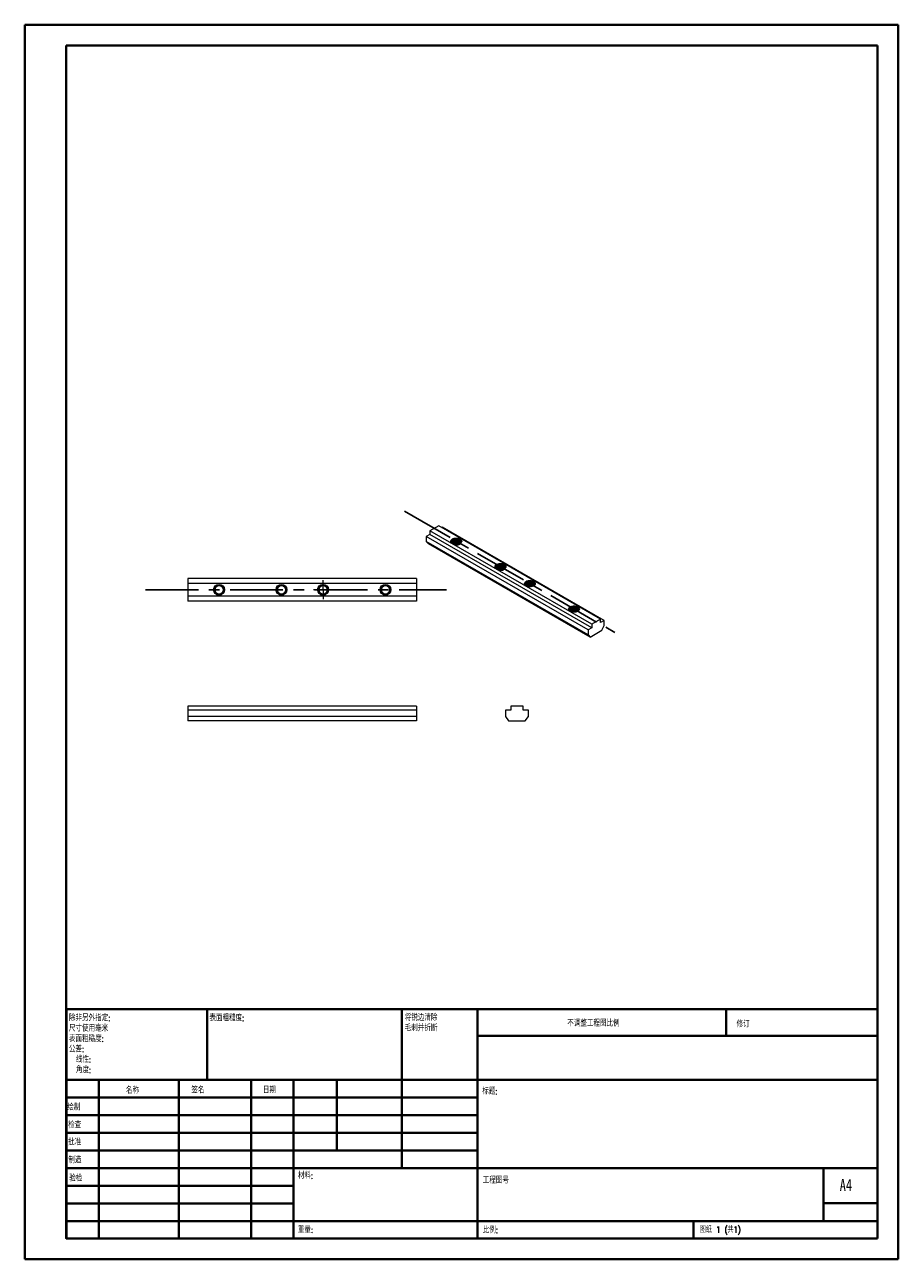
# Model space of a CAD drawing. Header units: millimetres. Extents: x 0 to 210, y 0 to 297.
import ezdxf

# ---------------------------------------------------------------- set-up
doc = ezdxf.new("R2010")
doc.units = ezdxf.units.MM
doc.linetypes.add('CENTERX2', pattern=[20.32, 12.7, -2.54, 2.54, -2.54])
doc.styles.add('SLDTEXTSTYLE0', font='TXT', dxfattribs={"width": 0.75, "bigfont": 'bigfont'})
doc.styles.add('SLDTEXTSTYLE1', font='TXT', dxfattribs={"width": 0.75})
doc.styles.add('SLDTEXTSTYLE2', font='TXT', dxfattribs={"width": 0.694444, "bigfont": 'bigfont'})

# ---------------------------------------------------------------- blocks, each defined once
blk = doc.blocks.new('SW_NOTE_0')
at = {"color": 0, "linetype": 'Continuous', "lineweight": 0, "char_height": 1.5, "attachment_point": 1, "style": 'SLDTEXTSTYLE0'}
for s, insert in [('\\M+18FAB锐边\\M+190B4\\M+18F9C', (0, 1.93)), ('\\M+196D1\\M+18E68\\M+19BF3\\M+190DC\\M+19266', (0, -0.57))]:
    blk.add_mtext(s, dxfattribs=dict(at, insert=insert))
blk = doc.blocks.new('SW_NOTE_1')
at = {"color": 0, "linetype": 'Continuous', "lineweight": 0, "char_height": 1.5, "attachment_point": 1, "style": 'SLDTEXTSTYLE0'}
for s, insert in [('\\M+18F9C\\M+194F1另\\M+18A4F\\M+18E77\\M+192E8:', (0, 1.93)), ('\\M+18EDA\\M+190A1\\M+18E67\\M+19770\\M+19F7C\\M+195C4', (0, -0.57)), ('\\M+1955C\\M+196CA\\M+19165糙\\M+19378:', (0, -3.07)), ('\\M+18CF6\\M+18DB7:', (0, -5.57)), ('线\\M+190AB:', (1.69, -8.07)), ('\\M+18A70\\M+19378:', (1.69, -10.57))]:
    blk.add_mtext(s, dxfattribs=dict(at, insert=insert))
blk = doc.blocks.new('SW_CENTERMARKSYMBOL_0')
at = {"color": 0, "linetype": 'Continuous', "lineweight": 0}
for p, q in [((-1.25, 0), (-2.3, 0)), ((0, 0), (-1.25, 0)), ((0, 1.25), (0, 2.3)), ((0, 0), (0, 1.25)), ((0, 0), (0, -1.25)), ((0, 0), (1.25, 0)), ((1.25, 0), (2.3, 0)), ((0, -1.25), (0, -2.3))]:
    blk.add_line(p, q, dxfattribs=at)

msp = doc.modelspace()

# ---------------------------------------------------------------- linework, layer by layer
at = {"color": 7, "linetype": 'Continuous', "lineweight": 40}
for p, q in [((0.08, 0.21), (0.08, 297.21)), ((0.08, 297.21), (210.08, 297.21)), ((210.08, 0.21), (210.08, 297.21)), ((210.08, 292.21), (210.08, 297.21)), ((10.08, 292.21), (205.08, 292.21)), ((10.08, 5.21), (10.08, 292.21)), ((205.08, 5.21), (205.08, 292.21)), ((10.11, 60.37), (205.08, 60.37)), ((10.11, 60.37), (10.11, 5.12)), ((43.91, 43.37), (43.91, 60.37)), ((90.71, 60.37), (90.71, 22.12)), ((108.91, 60.37), (108.91, 5.12)), ((168.68, 54.09), (168.68, 60.46)), ((205.08, 54), (108.91, 54)), ((205.08, 43.37), (10.11, 43.37)), ((17.91, 43.37), (17.91, 5.12)), ((37.1, 43.37), (37.1, 5.12)), ((54.51, 43.37), (54.51, 5.12)), ((64.71, 5.12), (64.71, 43.37)), ((75.11, 26.37), (75.11, 43.37)), ((108.91, 39.12), (10.11, 39.12)), ((108.91, 34.87), (10.11, 34.87)), ((108.91, 30.62), (10.11, 30.62)), ((108.91, 26.37), (10.11, 26.37)), ((64.71, 22.12), (10.11, 22.12)), ((64.71, 22.12), (205.08, 22.12)), ((192.08, 9.46), (192.08, 22.21)), ((64.71, 17.87), (10.11, 17.87)), ((64.71, 13.62), (10.11, 13.62)), ((205.08, 13.71), (192.08, 13.71)), ((10.11, 9.37), (205.08, 9.37)), ((160.88, 5.21), (160.88, 9.46)), ((10.08, 5.21), (205.08, 5.21)), ((205.08, 5.21), (180.99, 5.21)), ((0.08, 0.21), (210.08, 0.21))]:
    msp.add_line(p, q, dxfattribs=at)
at = {"color": 7, "linetype": 'CENTERX2'}
for p, q in [((91.36, 180.19), (142.5, 150.66)), ((29.14, 161.28), (101.47, 161.28))]:
    msp.add_line(p, q, dxfattribs=at)
at = {"color": 7, "linetype": 'Continuous', "lineweight": 15}
for p, q in [((99.6, 176.65), (97.48, 175.43)), ((136.37, 152.97), (97.48, 175.43)), ((97.48, 175.43), (97.48, 174.61)), ((138.5, 154.2), (99.6, 176.65)), ((100.49, 176.34), (100.31, 176.24)), ((139.38, 153.89), (100.49, 176.34)), ((97.48, 174.61), (96.6, 174.1)), ((135.49, 151.65), (96.6, 174.1)), ((96.6, 174.1), (96.6, 172.87)), ((135.49, 150.42), (96.6, 172.87)), ((96.6, 172.87), (97.13, 172.36)), ((136.02, 149.91), (97.13, 172.36)), ((136.37, 152.16), (97.48, 174.61)), ((94.3, 164.03), (39.3, 164.03)), ((39.3, 164.03), (39.3, 162.78)), ((94.3, 164.03), (94.3, 162.78)), ((94.3, 162.78), (39.3, 162.78)), ((39.3, 162.78), (39.3, 159.78)), ((94.3, 162.78), (94.3, 159.78)), ((94.3, 159.78), (39.3, 159.78)), ((39.3, 159.78), (39.3, 158.53)), ((94.3, 158.53), (39.3, 158.53)), ((46.54, 160.26), (46.8, 160.23)), ((61.54, 160.26), (61.8, 160.23)), ((71.8, 160.23), (72.06, 160.26)), ((86.8, 160.23), (87.06, 160.26)), ((94.3, 159.78), (94.3, 158.53)), ((136.37, 152.16), (135.49, 151.65)), ((135.49, 151.65), (135.49, 150.42)), ((136.02, 149.91), (138.85, 151.54)), ((138.5, 154.2), (136.37, 152.97)), ((136.37, 152.97), (136.37, 152.16)), ((138.5, 153.38), (138.5, 154.2)), ((139.38, 153.89), (138.5, 153.38)), ((138.85, 151.54), (139.38, 152.67)), ((139.38, 152.67), (139.38, 153.89)), ((135.49, 150.42), (136.02, 149.91)), ((94.3, 133.28), (39.3, 133.28)), ((39.3, 133.28), (39.3, 132.28)), ((94.3, 132.28), (39.3, 132.28)), ((39.3, 132.28), (39.3, 130.78)), ((94.3, 130.78), (39.3, 130.78)), ((39.3, 130.78), (39.3, 129.78)), ((94.3, 133.28), (94.3, 132.28)), ((94.3, 132.28), (94.3, 130.78)), ((94.3, 130.78), (94.3, 129.78)), ((115.66, 132.28), (115.66, 130.78)), ((116.91, 132.28), (115.66, 132.28)), ((115.66, 130.78), (116.41, 129.78)), ((119.91, 133.28), (116.91, 133.28)), ((116.91, 133.28), (116.91, 132.28)), ((119.91, 132.28), (119.91, 133.28)), ((121.16, 132.28), (119.91, 132.28)), ((120.41, 129.78), (121.16, 130.78)), ((121.16, 130.78), (121.16, 132.28)), ((94.3, 129.78), (39.3, 129.78)), ((116.41, 129.78), (120.41, 129.78))]:
    msp.add_line(p, q, dxfattribs=at)
at = {"color": 7, "linetype": 'Continuous', "lineweight": 15, "flags": 128}
for points in [[(102.93, 173.51), (103.1, 173.59), (103.3, 173.66), (103.51, 173.7), (103.73, 173.72), (103.96, 173.72), (104.18, 173.7), (104.4, 173.66), (104.59, 173.59), (104.77, 173.51), (104.91, 173.41), (105.03, 173.29), (105.1, 173.17), (105.14, 173.04), (105.14, 172.91), (105.1, 172.78), (105.03, 172.66), (104.91, 172.55), (104.77, 172.45), (104.59, 172.36), (104.4, 172.3), (104.18, 172.25), (103.96, 172.23), (103.73, 172.23), (103.51, 172.25), (103.3, 172.3), (103.1, 172.36), (102.93, 172.45), (102.78, 172.55), (102.67, 172.66), (102.59, 172.78), (102.55, 172.91), (102.55, 173.04), (102.59, 173.17), (102.67, 173.29), (102.78, 173.41), (102.93, 173.51)], [(104.39, 173.29), (104.19, 173.34), (103.98, 173.37), (103.77, 173.38), (103.56, 173.36), (103.36, 173.31), (103.18, 173.24), (103.03, 173.15), (102.92, 173.05), (102.84, 172.94), (102.8, 172.82), (102.81, 172.69), (102.86, 172.57), (102.95, 172.46)], [(113.53, 167.38), (113.71, 167.47), (113.9, 167.53), (114.12, 167.58), (114.34, 167.6), (114.57, 167.6), (114.79, 167.58), (115, 167.53), (115.2, 167.47), (115.37, 167.38), (115.52, 167.28), (115.63, 167.17), (115.71, 167.05), (115.75, 166.92), (115.75, 166.79), (115.71, 166.66), (115.63, 166.54), (115.52, 166.42), (115.37, 166.32), (115.2, 166.24), (115, 166.17), (114.79, 166.13), (114.57, 166.11), (114.34, 166.11), (114.12, 166.13), (113.9, 166.17), (113.71, 166.24), (113.53, 166.32), (113.39, 166.42), (113.28, 166.54), (113.2, 166.66), (113.16, 166.79), (113.16, 166.92), (113.2, 167.05), (113.28, 167.17), (113.39, 167.28), (113.53, 167.38)], [(114.99, 167.17), (114.8, 167.22), (114.59, 167.25), (114.38, 167.25), (114.17, 167.23), (113.97, 167.19), (113.79, 167.12), (113.64, 167.03), (113.52, 166.93), (113.44, 166.81), (113.41, 166.69), (113.41, 166.57), (113.46, 166.45), (113.55, 166.34)], [(122.44, 162.24), (122.27, 162.16), (122.07, 162.09), (121.86, 162.05), (121.64, 162.02), (121.41, 162.02), (121.19, 162.05), (120.98, 162.09), (120.78, 162.16), (120.61, 162.24), (120.46, 162.34), (120.35, 162.45), (120.27, 162.58), (120.23, 162.71), (120.23, 162.84), (120.27, 162.97), (120.35, 163.09), (120.46, 163.2), (120.61, 163.3), (120.78, 163.39), (120.98, 163.45), (121.19, 163.5), (121.41, 163.52), (121.64, 163.52), (121.86, 163.5), (122.07, 163.45), (122.27, 163.39), (122.44, 163.3), (122.59, 163.2), (122.7, 163.09), (122.78, 162.97), (122.82, 162.84), (122.82, 162.71), (122.78, 162.58), (122.7, 162.45), (122.59, 162.34), (122.44, 162.24)], [(120.67, 162.21), (120.6, 162.25), (120.4, 162.44), (120.34, 162.66), (120.42, 162.88), (120.62, 163.05), (120.92, 163.18), (121.28, 163.24), (121.66, 163.23), (122.01, 163.15), (122.29, 163), (122.43, 162.88), (122.43, 162.88)], [(133.05, 156.12), (132.88, 156.03), (132.68, 155.97), (132.47, 155.92), (132.24, 155.9), (132.02, 155.9), (131.79, 155.92), (131.58, 155.97), (131.39, 156.03), (131.21, 156.12), (131.07, 156.22), (130.95, 156.33), (130.88, 156.45), (130.84, 156.58), (130.84, 156.71), (130.88, 156.84), (130.95, 156.97), (131.07, 157.08), (131.21, 157.18), (131.39, 157.26), (131.58, 157.33), (131.79, 157.37), (132.02, 157.4), (132.24, 157.4), (132.47, 157.37), (132.68, 157.33), (132.88, 157.26), (133.05, 157.18), (133.2, 157.08), (133.31, 156.97), (133.39, 156.84), (133.43, 156.71), (133.43, 156.58), (133.39, 156.45), (133.31, 156.33), (133.2, 156.22), (133.05, 156.12)], [(131.28, 156.09), (131.2, 156.13), (131.01, 156.32), (130.95, 156.54), (131.03, 156.75), (131.23, 156.93), (131.53, 157.06), (131.89, 157.12), (132.26, 157.11), (132.61, 157.02), (132.9, 156.88), (133.03, 156.75), (133.03, 156.75)]]:
    msp.add_lwpolyline(points, dxfattribs=at)
at = {"color": 7, "linetype": 'Continuous', "flags": 128}
for points in [[(103.35, 172.44), (103.75, 172.37), (104.15, 172.4), (104.51, 172.51), (104.77, 172.69), (104.89, 172.92), (104.85, 173.15), (104.66, 173.36), (104.34, 173.51), (103.95, 173.58), (103.54, 173.56), (103.18, 173.44), (102.92, 173.26), (102.8, 173.03), (102.84, 172.8), (103.04, 172.59), (103.35, 172.44)], [(113.96, 166.32), (114.35, 166.25), (114.76, 166.27), (115.12, 166.39), (115.38, 166.57), (115.5, 166.79), (115.46, 167.03), (115.26, 167.24), (114.95, 167.39), (114.55, 167.46), (114.15, 167.43), (113.79, 167.32), (113.53, 167.14), (113.41, 166.91), (113.45, 166.68), (113.64, 166.47), (113.96, 166.32)], [(121.03, 162.24), (121.42, 162.17), (121.83, 162.19), (122.19, 162.3), (122.45, 162.49), (122.57, 162.71), (122.53, 162.95), (122.33, 163.16), (122.02, 163.31), (121.63, 163.37), (121.22, 163.35), (120.86, 163.24), (120.6, 163.06), (120.48, 162.83), (120.52, 162.59), (120.71, 162.39), (121.03, 162.24)], [(131.64, 156.11), (132.03, 156.04), (132.44, 156.07), (132.8, 156.18), (133.06, 156.36), (133.18, 156.59), (133.14, 156.83), (132.94, 157.03), (132.62, 157.18), (132.23, 157.25), (131.82, 157.23), (131.46, 157.12), (131.2, 156.93), (131.09, 156.71), (131.13, 156.47), (131.32, 156.26), (131.64, 156.11)]]:
    msp.add_lwpolyline(points, dxfattribs=at)
at = {"color": 7, "linetype": 'Continuous', "lineweight": 15}
for centre in [(46.8, 161.28), (61.8, 161.28), (71.8, 161.28), (86.8, 161.28)]:
    msp.add_circle(centre, 1.3, dxfattribs=at)
at = {"color": 7, "linetype": 'Continuous'}
for centre in [(46.8, 161.28), (61.8, 161.28), (71.8, 161.28), (86.8, 161.28)]:
    msp.add_circle(centre, 1.05, dxfattribs=at)
at = {"color": 7, "linetype": 'Continuous', "lineweight": 15}
for centre, radius, start, end in [((46.8, 161.28), 1.05, 104.1119, 255.8881), ((61.8, 161.28), 1.05, 104.1119, 255.8881), ((71.8, 161.28), 1.05, 75.5449, 284.1429), ((71.8, 161.28), 1.05, 284.1119, 75.8881), ((86.8, 161.28), 1.05, 75.5449, 284.1429), ((86.8, 161.28), 1.05, 284.1119, 75.8881), ((122.14, 162.56), 0.427, 299.08, 47.7407), ((132.75, 156.44), 0.427, 299.08, 47.7407)]:
    msp.add_arc(centre, radius, start, end, dxfattribs=at)
for points, knots in [([(102.99, 172.42), (102.92, 172.46), (102.74, 172.57), (102.6, 172.8), (102.57, 173.05), (102.68, 173.31), (102.85, 173.44), (102.93, 173.51)], [0, 0, 0, 0, 0.162297, 0.372007, 0.583155, 0.797049, 1, 1, 1, 1]), ([(102.93, 173.51), (102.85, 173.43), (102.79, 173.35), (102.7, 173.17), (102.68, 173.08), (102.68, 172.89), (102.7, 172.8), (102.79, 172.62), (102.86, 172.54), (102.95, 172.46)], [0, 0, 0, 0, 0.25, 0.25, 0.5, 0.5, 0.75, 0.75, 1, 1, 1, 1]), ([(102.81, 172.72), (102.82, 172.75), (102.83, 172.84), (102.93, 172.98), (103.1, 173.12), (103.32, 173.23), (103.57, 173.31), (103.85, 173.35), (104.13, 173.35), (104.3, 173.31), (104.39, 173.29)], [0, 0, 0, 0, 0.068498, 0.201885, 0.33297, 0.464054, 0.597441, 0.728526, 0.863115, 1, 1, 1, 1]), ([(102.95, 172.46), (103, 172.41), (103.1, 172.32), (103.32, 172.21), (103.57, 172.13), (103.85, 172.09), (104.12, 172.1), (104.38, 172.14), (104.6, 172.22), (104.77, 172.33), (104.87, 172.46), (104.91, 172.6), (104.87, 172.75), (104.77, 172.88), (104.6, 172.99), (104.38, 173.07), (104.12, 173.11), (103.85, 173.11), (103.57, 173.08), (103.32, 173), (103.1, 172.88), (102.93, 172.75), (102.88, 172.65), (102.85, 172.6)], [0, 0, 0, 0, 0.045362, 0.093286, 0.142051, 0.189975, 0.237899, 0.286664, 0.334588, 0.382512, 0.431278, 0.479202, 0.527126, 0.575891, 0.623815, 0.671739, 0.720505, 0.768428, 0.816352, 0.865118, 0.913042, 0.960966, 1, 1, 1, 1]), ([(102.91, 172.52), (102.92, 172.53), (102.96, 172.6), (103.1, 172.71), (103.32, 172.83), (103.57, 172.9), (103.85, 172.94), (104.12, 172.94), (104.38, 172.89), (104.6, 172.81), (104.77, 172.7), (104.83, 172.62), (104.86, 172.57)], [0, 0, 0, 0, 0.030431, 0.137731, 0.24503, 0.354214, 0.461514, 0.568813, 0.677997, 0.785297, 0.892596, 1, 1, 1, 1]), ([(104.76, 172.46), (104.76, 172.46), (104.72, 172.5), (104.59, 172.58), (104.38, 172.66), (104.12, 172.7), (103.85, 172.71), (103.57, 172.67), (103.32, 172.59), (103.13, 172.5), (103.05, 172.42), (103.02, 172.4)], [0, 0, 0, 0, 0.008543, 0.139979, 0.271415, 0.40516, 0.536596, 0.668033, 0.801777, 0.933213, 1, 1, 1, 1]), ([(103.18, 172.34), (103.22, 172.36), (103.34, 172.43), (103.57, 172.5), (103.85, 172.53), (104.12, 172.53), (104.38, 172.48), (104.55, 172.43), (104.62, 172.38), (104.64, 172.37)], [0, 0, 0, 0, 0.109926, 0.28036, 0.447852, 0.615344, 0.785778, 0.95327, 1, 1, 1, 1]), ([(104.39, 173.29), (104.48, 173.26), (104.68, 173.19), (104.88, 173.03), (104.97, 172.84), (104.93, 172.64), (104.82, 172.48), (104.69, 172.41), (104.64, 172.39)], [0, 0, 0, 0, 0.176524, 0.354584, 0.537815, 0.720894, 0.910041, 1, 1, 1, 1]), ([(113.6, 166.29), (113.52, 166.34), (113.35, 166.45), (113.2, 166.68), (113.18, 166.93), (113.28, 167.18), (113.45, 167.32), (113.53, 167.38)], [0, 0, 0, 0, 0.162297, 0.372007, 0.583155, 0.797049, 1, 1, 1, 1]), ([(113.53, 167.38), (113.45, 167.31), (113.39, 167.22), (113.31, 167.05), (113.29, 166.96), (113.29, 166.77), (113.31, 166.68), (113.4, 166.5), (113.47, 166.41), (113.55, 166.34)], [0, 0, 0, 0, 0.25, 0.25, 0.5, 0.5, 0.75, 0.75, 1, 1, 1, 1]), ([(113.42, 166.59), (113.42, 166.62), (113.44, 166.71), (113.54, 166.85), (113.7, 167), (113.92, 167.11), (114.18, 167.19), (114.46, 167.23), (114.74, 167.22), (114.91, 167.19), (114.99, 167.17)], [0, 0, 0, 0, 0.068498, 0.201885, 0.33297, 0.464054, 0.597441, 0.728526, 0.863115, 1, 1, 1, 1]), ([(113.55, 166.34), (113.6, 166.29), (113.7, 166.2), (113.92, 166.09), (114.18, 166.01), (114.45, 165.97), (114.73, 165.97), (114.98, 166.02), (115.2, 166.1), (115.37, 166.21), (115.48, 166.34), (115.52, 166.48), (115.48, 166.62), (115.37, 166.75), (115.2, 166.86), (114.98, 166.94), (114.73, 166.99), (114.45, 166.99), (114.18, 166.95), (113.92, 166.87), (113.7, 166.76), (113.54, 166.63), (113.49, 166.53), (113.46, 166.48)], [0, 0, 0, 0, 0.0453617, 0.0932856, 0.1420511, 0.189975, 0.2378989, 0.2866645, 0.3345884, 0.3825123, 0.4312778, 0.4792017, 0.5271256, 0.5758912, 0.6238151, 0.671739, 0.7205045, 0.7684284, 0.8163523, 0.8651179, 0.9130418, 0.9609657, 1, 1, 1, 1]), ([(113.52, 166.4), (113.52, 166.41), (113.57, 166.48), (113.71, 166.59), (113.92, 166.7), (114.18, 166.78), (114.45, 166.82), (114.73, 166.81), (114.98, 166.77), (115.2, 166.69), (115.38, 166.58), (115.44, 166.49), (115.47, 166.45)], [0, 0, 0, 0, 0.030431, 0.137731, 0.24503, 0.354214, 0.461514, 0.568813, 0.677997, 0.785297, 0.892596, 1, 1, 1, 1]), ([(115.37, 166.33), (115.37, 166.34), (115.33, 166.38), (115.2, 166.45), (114.99, 166.54), (114.73, 166.58), (114.45, 166.58), (114.18, 166.55), (113.92, 166.47), (113.73, 166.37), (113.65, 166.3), (113.63, 166.28)], [0, 0, 0, 0, 0.008543, 0.139979, 0.271415, 0.40516, 0.536596, 0.668033, 0.801777, 0.933213, 1, 1, 1, 1]), ([(113.79, 166.21), (113.83, 166.24), (113.95, 166.31), (114.18, 166.37), (114.45, 166.41), (114.73, 166.41), (114.98, 166.36), (115.16, 166.3), (115.23, 166.26), (115.24, 166.25)], [0, 0, 0, 0, 0.1099259, 0.2803598, 0.4478518, 0.6153439, 0.7857777, 0.9532698, 1, 1, 1, 1]), ([(114.99, 167.17), (115.09, 167.14), (115.29, 167.07), (115.48, 166.9), (115.57, 166.71), (115.54, 166.51), (115.43, 166.35), (115.29, 166.29), (115.25, 166.26)], [0, 0, 0, 0, 0.176524, 0.354584, 0.537815, 0.720894, 0.910041, 1, 1, 1, 1]), ([(46.54, 162.3), (46.66, 162.33), (46.78, 162.35), (47.03, 162.34), (47.15, 162.31), (47.37, 162.22), (47.48, 162.15), (47.66, 161.99), (47.73, 161.89), (47.86, 161.68), (47.9, 161.57), (47.95, 161.33), (47.95, 161.21), (47.92, 160.96), (47.88, 160.85), (47.78, 160.63), (47.71, 160.53), (47.54, 160.35), (47.45, 160.27), (47.29, 160.18), (47.23, 160.16), (47.12, 160.11), (47.06, 160.1), (46.94, 160.07), (46.88, 160.06), (46.76, 160.06), (46.7, 160.06), (46.52, 160.07), (46.4, 160.1), (46.18, 160.19), (46.07, 160.26), (45.93, 160.37), (45.88, 160.41), (45.8, 160.5), (45.76, 160.55), (45.66, 160.7), (45.6, 160.81), (45.53, 161.04), (45.5, 161.16), (45.5, 161.28)], [0, 0, 0, 0, 0.0625, 0.0625, 0.125, 0.125, 0.1875, 0.1875, 0.25, 0.25, 0.3125, 0.3125, 0.375, 0.375, 0.4375, 0.4375, 0.5, 0.5, 0.5625, 0.5625, 0.59375, 0.59375, 0.625, 0.625, 0.65625, 0.65625, 0.6875, 0.6875, 0.75, 0.75, 0.8125, 0.8125, 0.84375, 0.84375, 0.875, 0.875, 0.9375, 0.9375, 1, 1, 1, 1]), ([(45.5, 161.28), (45.52, 161.15), (45.56, 161.02), (45.68, 160.78), (45.75, 160.68), (45.94, 160.49), (46.05, 160.41), (46.29, 160.3), (46.41, 160.27), (46.54, 160.26)], [0, 0, 0, 0, 0.25, 0.25, 0.5, 0.5, 0.75, 0.75, 1, 1, 1, 1]), ([(46.54, 160.26), (46.63, 160.25), (46.8, 160.22), (47.08, 160.25), (47.33, 160.36), (47.55, 160.53), (47.72, 160.75), (47.83, 161), (47.86, 161.28), (47.83, 161.55), (47.72, 161.81), (47.55, 162.03), (47.33, 162.2), (47.08, 162.3), (46.8, 162.34), (46.63, 162.31), (46.54, 162.3)], [0, 0, 0, 0, 0.067686, 0.139195, 0.21196, 0.283469, 0.354978, 0.427743, 0.499252, 0.570761, 0.643526, 0.715035, 0.786544, 0.859309, 0.930818, 1, 1, 1, 1]), ([(61.54, 162.3), (61.66, 162.33), (61.78, 162.35), (62.03, 162.34), (62.15, 162.31), (62.37, 162.22), (62.48, 162.15), (62.66, 161.99), (62.73, 161.89), (62.86, 161.68), (62.9, 161.57), (62.95, 161.33), (62.95, 161.21), (62.92, 160.96), (62.88, 160.85), (62.78, 160.63), (62.71, 160.53), (62.54, 160.35), (62.45, 160.27), (62.29, 160.18), (62.23, 160.16), (62.12, 160.11), (62.06, 160.1), (61.94, 160.07), (61.88, 160.06), (61.76, 160.06), (61.7, 160.06), (61.52, 160.07), (61.4, 160.1), (61.18, 160.19), (61.07, 160.26), (60.93, 160.37), (60.88, 160.41), (60.8, 160.5), (60.76, 160.55), (60.66, 160.7), (60.6, 160.81), (60.53, 161.04), (60.5, 161.16), (60.5, 161.28)], [0, 0, 0, 0, 0.0625, 0.0625, 0.125, 0.125, 0.1875, 0.1875, 0.25, 0.25, 0.3125, 0.3125, 0.375, 0.375, 0.4375, 0.4375, 0.5, 0.5, 0.5625, 0.5625, 0.59375, 0.59375, 0.625, 0.625, 0.65625, 0.65625, 0.6875, 0.6875, 0.75, 0.75, 0.8125, 0.8125, 0.84375, 0.84375, 0.875, 0.875, 0.9375, 0.9375, 1, 1, 1, 1]), ([(60.5, 161.28), (60.52, 161.15), (60.56, 161.02), (60.68, 160.78), (60.75, 160.68), (60.94, 160.49), (61.05, 160.41), (61.29, 160.3), (61.41, 160.27), (61.54, 160.26)], [0, 0, 0, 0, 0.25, 0.25, 0.5, 0.5, 0.75, 0.75, 1, 1, 1, 1]), ([(61.54, 160.26), (61.63, 160.25), (61.8, 160.22), (62.08, 160.25), (62.33, 160.36), (62.55, 160.53), (62.72, 160.75), (62.83, 161), (62.86, 161.28), (62.83, 161.55), (62.72, 161.81), (62.55, 162.03), (62.33, 162.2), (62.08, 162.3), (61.8, 162.34), (61.63, 162.31), (61.54, 162.3)], [0, 0, 0, 0, 0.067686, 0.139195, 0.21196, 0.283469, 0.354978, 0.427743, 0.499252, 0.570761, 0.643526, 0.715035, 0.786544, 0.859309, 0.930818, 1, 1, 1, 1]), ([(73.1, 161.28), (73.1, 161.16), (73.07, 161.04), (73, 160.81), (72.94, 160.7), (72.84, 160.55), (72.8, 160.5), (72.72, 160.41), (72.67, 160.37), (72.53, 160.26), (72.42, 160.19), (72.2, 160.1), (72.08, 160.07), (71.9, 160.06), (71.84, 160.06), (71.72, 160.06), (71.66, 160.07), (71.54, 160.1), (71.48, 160.11), (71.37, 160.16), (71.31, 160.18), (71.15, 160.27), (71.06, 160.35), (70.89, 160.53), (70.82, 160.63), (70.72, 160.85), (70.68, 160.96), (70.66, 161.14), (70.66, 161.21), (70.66, 161.33), (70.67, 161.39), (70.69, 161.51), (70.71, 161.57), (70.75, 161.68), (70.77, 161.73), (70.83, 161.84), (70.87, 161.89), (70.95, 161.99), (70.99, 162.03), (71.08, 162.11), (71.13, 162.15), (71.23, 162.21), (71.28, 162.24), (71.4, 162.28), (71.46, 162.3), (71.57, 162.33), (71.63, 162.34), (71.82, 162.35), (71.94, 162.33), (72.06, 162.3)], [0, 0, 0, 0, 0.0625, 0.0625, 0.125, 0.125, 0.15625, 0.15625, 0.1875, 0.1875, 0.25, 0.25, 0.3125, 0.3125, 0.34375, 0.34375, 0.375, 0.375, 0.40625, 0.40625, 0.4375, 0.4375, 0.5, 0.5, 0.5625, 0.5625, 0.625, 0.625, 0.65625, 0.65625, 0.6875, 0.6875, 0.71875, 0.71875, 0.75, 0.75, 0.78125, 0.78125, 0.8125, 0.8125, 0.84375, 0.84375, 0.875, 0.875, 0.90625, 0.90625, 0.9375, 0.9375, 1, 1, 1, 1]), ([(72.06, 160.26), (72.19, 160.27), (72.32, 160.3), (72.49, 160.39), (72.55, 160.42), (72.66, 160.5), (72.71, 160.54), (72.8, 160.63), (72.84, 160.68), (72.92, 160.79), (72.96, 160.85), (73.04, 161.02), (73.08, 161.15), (73.1, 161.28)], [0, 0, 0, 0, 0.25, 0.25, 0.375, 0.375, 0.5, 0.5, 0.625, 0.625, 0.75, 0.75, 1, 1, 1, 1]), ([(88.1, 161.28), (88.1, 161.16), (88.07, 161.04), (88, 160.81), (87.94, 160.7), (87.84, 160.55), (87.8, 160.5), (87.72, 160.41), (87.67, 160.37), (87.53, 160.26), (87.42, 160.19), (87.2, 160.1), (87.08, 160.07), (86.9, 160.06), (86.84, 160.06), (86.72, 160.06), (86.66, 160.07), (86.54, 160.1), (86.48, 160.11), (86.37, 160.16), (86.31, 160.18), (86.15, 160.27), (86.06, 160.35), (85.89, 160.53), (85.82, 160.63), (85.72, 160.85), (85.68, 160.96), (85.66, 161.14), (85.66, 161.21), (85.66, 161.33), (85.67, 161.39), (85.69, 161.51), (85.71, 161.57), (85.75, 161.68), (85.77, 161.73), (85.83, 161.84), (85.87, 161.89), (85.95, 161.99), (85.99, 162.03), (86.08, 162.11), (86.13, 162.15), (86.23, 162.21), (86.28, 162.24), (86.4, 162.28), (86.46, 162.3), (86.57, 162.33), (86.63, 162.34), (86.82, 162.35), (86.94, 162.33), (87.06, 162.3)], [0, 0, 0, 0, 0.0625, 0.0625, 0.125, 0.125, 0.15625, 0.15625, 0.1875, 0.1875, 0.25, 0.25, 0.3125, 0.3125, 0.34375, 0.34375, 0.375, 0.375, 0.40625, 0.40625, 0.4375, 0.4375, 0.5, 0.5, 0.5625, 0.5625, 0.625, 0.625, 0.65625, 0.65625, 0.6875, 0.6875, 0.71875, 0.71875, 0.75, 0.75, 0.78125, 0.78125, 0.8125, 0.8125, 0.84375, 0.84375, 0.875, 0.875, 0.90625, 0.90625, 0.9375, 0.9375, 1, 1, 1, 1]), ([(87.06, 160.26), (87.19, 160.27), (87.32, 160.3), (87.49, 160.39), (87.55, 160.42), (87.66, 160.5), (87.71, 160.54), (87.8, 160.63), (87.84, 160.68), (87.92, 160.79), (87.96, 160.85), (88.04, 161.02), (88.08, 161.15), (88.1, 161.28)], [0, 0, 0, 0, 0.25, 0.25, 0.375, 0.375, 0.5, 0.5, 0.625, 0.625, 0.75, 0.75, 1, 1, 1, 1]), ([(122.55, 162.43), (122.54, 162.45), (122.53, 162.52), (122.44, 162.64), (122.28, 162.78), (122.06, 162.89), (121.8, 162.97), (121.52, 163.01), (121.25, 163.01), (120.99, 162.96), (120.77, 162.88), (120.6, 162.77), (120.5, 162.64), (120.46, 162.5), (120.49, 162.36), (120.57, 162.28), (120.6, 162.24)], [0, 0, 0, 0, 0.015354, 0.092575, 0.168463, 0.244351, 0.321572, 0.39746, 0.473348, 0.550568, 0.626456, 0.702344, 0.779565, 0.855453, 0.931341, 1, 1, 1, 1]), ([(120.5, 162.41), (120.5, 162.43), (120.51, 162.5), (120.61, 162.6), (120.77, 162.71), (120.99, 162.79), (121.25, 162.83), (121.52, 162.84), (121.8, 162.8), (122.06, 162.72), (122.27, 162.61), (122.43, 162.49), (122.48, 162.4), (122.5, 162.36)], [0, 0, 0, 0, 0.037934, 0.139365, 0.239046, 0.338726, 0.440158, 0.539838, 0.639518, 0.74095, 0.84063, 0.94031, 1, 1, 1, 1]), ([(122.41, 162.25), (122.36, 162.29), (122.27, 162.38), (122.05, 162.49), (121.8, 162.57), (121.52, 162.6), (121.25, 162.6), (120.99, 162.56), (120.78, 162.47), (120.63, 162.38), (120.58, 162.32), (120.56, 162.3)], [0, 0, 0, 0, 0.101922, 0.220934, 0.342037, 0.461049, 0.580061, 0.701163, 0.820175, 0.939187, 1, 1, 1, 1]), ([(120.65, 162.21), (120.69, 162.24), (120.78, 162.31), (120.99, 162.38), (121.25, 162.43), (121.52, 162.43), (121.8, 162.39), (122.05, 162.31), (122.22, 162.24), (122.28, 162.18), (122.29, 162.17)], [0, 0, 0, 0, 0.1154501, 0.2585316, 0.4041261, 0.5472076, 0.6902891, 0.8358836, 0.9789651, 1, 1, 1, 1]), ([(122.44, 162.24), (122.35, 162.19), (122.13, 162.09), (121.8, 162.02), (121.51, 162.01), (121.23, 162.02), (120.96, 162.07), (120.82, 162.14), (120.77, 162.16)], [0, 0, 0, 0, 0.202538, 0.436787, 0.55265, 0.671967, 0.902471, 1, 1, 1, 1]), ([(122.02, 162.08), (121.94, 162.11), (121.79, 162.16), (121.52, 162.19), (121.25, 162.19), (121.04, 162.16), (120.93, 162.12), (120.9, 162.1)], [0, 0, 0, 0, 0.202435, 0.431871, 0.661307, 0.894773, 1, 1, 1, 1]), ([(122.43, 162.88), (122.47, 162.82), (122.55, 162.72), (122.56, 162.62), (122.57, 162.57)], [0, 0, 0, 0, 0.561925, 1, 1, 1, 1]), ([(133.15, 156.31), (133.15, 156.32), (133.14, 156.39), (133.05, 156.51), (132.88, 156.66), (132.66, 156.77), (132.41, 156.85), (132.13, 156.89), (131.86, 156.88), (131.6, 156.84), (131.38, 156.76), (131.21, 156.65), (131.11, 156.52), (131.07, 156.38), (131.1, 156.24), (131.18, 156.16), (131.21, 156.12)], [0, 0, 0, 0, 0.015354, 0.092575, 0.168463, 0.244351, 0.321572, 0.39746, 0.473348, 0.550568, 0.626456, 0.702344, 0.779565, 0.855453, 0.931341, 1, 1, 1, 1]), ([(131.1, 156.29), (131.11, 156.31), (131.12, 156.37), (131.21, 156.48), (131.38, 156.59), (131.6, 156.67), (131.86, 156.71), (132.13, 156.72), (132.41, 156.68), (132.66, 156.6), (132.88, 156.48), (133.03, 156.36), (133.08, 156.27), (133.1, 156.24)], [0, 0, 0, 0, 0.037934, 0.139365, 0.239046, 0.338726, 0.440158, 0.539838, 0.639518, 0.74095, 0.84063, 0.94031, 1, 1, 1, 1]), ([(133.02, 156.12), (132.97, 156.17), (132.88, 156.26), (132.66, 156.36), (132.41, 156.44), (132.13, 156.48), (131.86, 156.48), (131.6, 156.43), (131.38, 156.35), (131.23, 156.26), (131.19, 156.2), (131.17, 156.17)], [0, 0, 0, 0, 0.101922, 0.220934, 0.342037, 0.461049, 0.580061, 0.701163, 0.820175, 0.939187, 1, 1, 1, 1]), ([(131.25, 156.09), (131.3, 156.12), (131.39, 156.19), (131.6, 156.26), (131.86, 156.3), (132.13, 156.31), (132.41, 156.27), (132.66, 156.19), (132.83, 156.11), (132.89, 156.06), (132.9, 156.05)], [0, 0, 0, 0, 0.1154501, 0.2585316, 0.4041261, 0.5472076, 0.6902891, 0.8358836, 0.9789651, 1, 1, 1, 1]), ([(133.05, 156.12), (132.95, 156.07), (132.74, 155.96), (132.41, 155.9), (132.12, 155.88), (131.84, 155.9), (131.57, 155.94), (131.42, 156.02), (131.38, 156.04)], [0, 0, 0, 0, 0.202538, 0.436787, 0.55265, 0.671967, 0.902471, 1, 1, 1, 1]), ([(132.62, 155.96), (132.55, 155.98), (132.4, 156.04), (132.13, 156.07), (131.86, 156.07), (131.64, 156.04), (131.54, 155.99), (131.51, 155.98)], [0, 0, 0, 0, 0.202435, 0.431871, 0.661307, 0.894773, 1, 1, 1, 1]), ([(133.03, 156.75), (133.08, 156.7), (133.15, 156.6), (133.17, 156.49), (133.17, 156.45)], [0, 0, 0, 0, 0.561925, 1, 1, 1, 1])]:
    msp.add_open_spline(points, degree=3, knots=knots, dxfattribs=at)

# ---------------------------------------------------------------- block references
at = {"color": 7, "linetype": 'Continuous', "lineweight": 0}
for name, p in [('SW_CENTERMARKSYMBOL_0', (71.8, 161.28)), ('SW_NOTE_1', (10.7, 57.11)), ('SW_NOTE_0', (91.42, 57.19))]:
    msp.add_blockref(name, p, dxfattribs=at)

# ---------------------------------------------------------------- texts
at = {"color": 7, "linetype": 'Continuous', "lineweight": 0, "attachment_point": 1}
for s, insert, char_height, style in [('\\M+1955C\\M+196CA\\M+19165糙\\M+19378:', (44.48, 59.04), 1.5, 'SLDTEXTSTYLE0'), ('\\M+19573调\\M+190AE\\M+18D48\\M+192F6图\\M+194E4\\M+197E1', (130.49, 57.75), 1.5, 'SLDTEXTSTYLE0'), ('\\M+18F43订', (171.21, 57.55), 1.5, 'SLDTEXTSTYLE0'), ('\\M+196BC\\M+18FCC', (24.43, 41.62), 1.5, 'SLDTEXTSTYLE0'), ('签\\M+196BC', (40.14, 41.68), 1.5, 'SLDTEXTSTYLE0'), ('\\M+193FA\\M+18AFA', (57.33, 41.7), 1.5, 'SLDTEXTSTYLE0'), ('标题:', (110.07, 41.4), 1.5, 'SLDTEXTSTYLE0'), ('绘\\M+190A7', (10.32, 37.55), 1.5, 'SLDTEXTSTYLE0'), ('检查', (10.52, 33.28), 1.5, 'SLDTEXTSTYLE0'), ('\\M+194E1\\M+18F79', (10.51, 29.19), 1.5, 'SLDTEXTSTYLE0'), ('\\M+190A7\\M+191A2', (10.57, 24.85), 1.5, 'SLDTEXTSTYLE0'), ('\\M+18DDE\\M+197BF:', (65.76, 21.11), 1.5, 'SLDTEXTSTYLE0'), ('验检', (10.78, 20.47), 1.5, 'SLDTEXTSTYLE0'), ('\\M+18D48\\M+192F6图\\M+18D86', (110.18, 19.99), 1.5, 'SLDTEXTSTYLE0'), ('A4', (196, 19.52), 2.91, 'SLDTEXTSTYLE1'), ('\\M+18F64\\M+197CA:', (65.73, 8.07), 1.4986, 'SLDTEXTSTYLE0'), ('\\M+194E4\\M+197E1:', (110.18, 8.02), 1.5, 'SLDTEXTSTYLE0'), ('图纸 1 (\\M+18BA41)', (162.36, 8.11), 1.5, 'SLDTEXTSTYLE2')]:
    msp.add_mtext(s, dxfattribs=dict(at, insert=insert, char_height=char_height, style=style))

doc.saveas('drawing.dxf')
